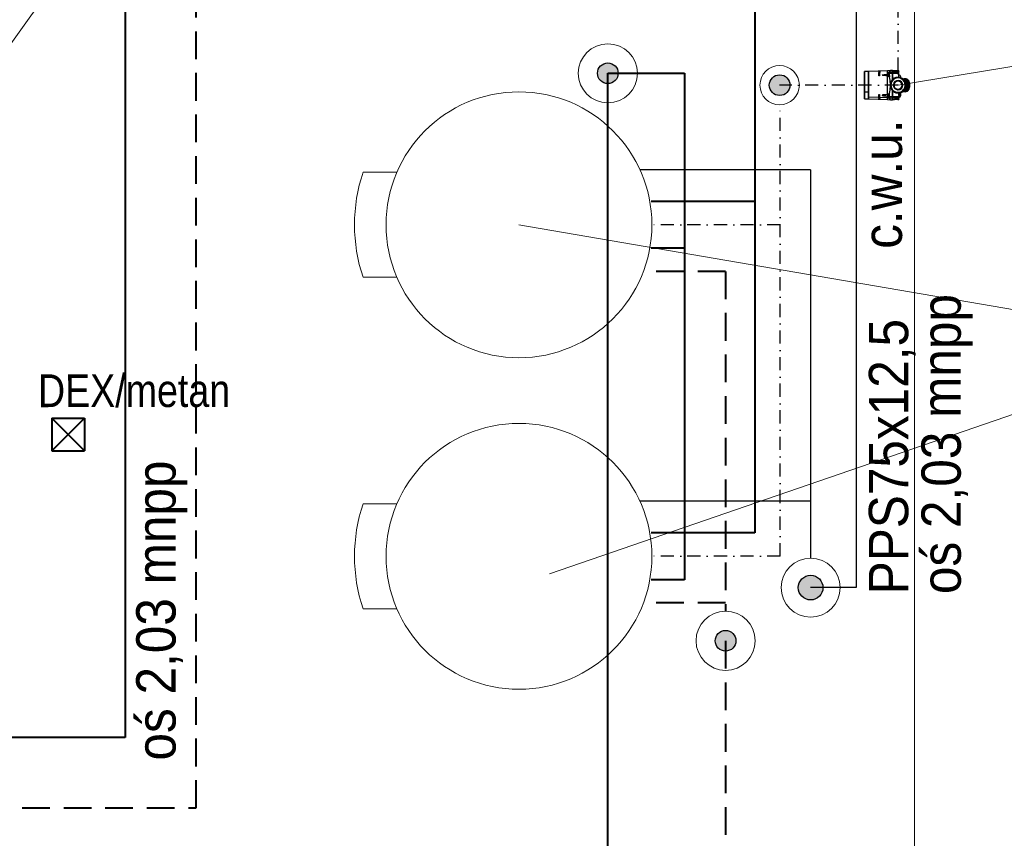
# Model space of a CAD drawing. Header units: millimetres. Extents: x -26122 to -12632, y -5851 to 1414.
# Tile 44 of 73: x -18236 to -17936, y -299 to -50. Entities that reach past the tile are written whole.
import ezdxf
from ezdxf.lldxf.tags import DXFTag

# ---------------------------------------------------------------- set-up
doc = ezdxf.new("R2010")
doc.units = ezdxf.units.MM
for name, pattern in [('DASH', [15, 10, -5]), ('DASHDOT', [1, 0.5, -0.25, 0, -0.25]), ('DASHED', [181.05, 120.7, -60.35]), ('SOLID', [1, 1, 0])]:
    doc.linetypes.add(name, pattern=pattern)
for name, color, linetype, lineweight in [('A-INW-SC', 30, 'Continuous', 13), ('INST_KOTŁ_URZĄDZ', 222, 'SOLID', 25), ('INST_KOTŁOWNIA', 22, 'Continuous', 60), ('INST_OPIS', 220, 'Continuous', 30), ('SAN_Przewody powrotne CO na rzucie', 104, 'Continuous', 40), ('ściany', 84, 'Continuous', 35)]:
    doc.layers.add(name, color=color, linetype=linetype, lineweight=lineweight)
doc.layers.add('INST_Powrot', color=220, linetype='DASH')
doc.layers.add('INST_ZASILANIE', color=101, linetype='Continuous')
doc.styles.add('opis_szachtow', font='ARIALN.TTF')
doc.styles.get("Standard").update_dxf_attribs({"font": 'arial.ttf'})
tags = doc.linetypes.add('HOT_WATER_SUPPLY', pattern='A,12.7,-5.08,["HW",Standard,S=2.54,R=0,X=-2.54,Y=-1.27],-5.08', length=22.86).pattern_tags.tags
tags[6] = DXFTag(74, 10)

msp = doc.modelspace()

# ---------------------------------------------------------------- hatches: boundary and pattern name
at = {"layer": 'INST_KOTŁ_URZĄDZ'}
for points in [[(-18056.54, -63.2, -1), (-18056.54, -69.5, -1)], [(-18004.19, -66.82, -1), (-18004.19, -73.12, -1)], [(-18020.67, -236.09, -1), (-18020.67, -242.39, -1)]]:
    msp.add_hatch(color=7, dxfattribs=at).paths.add_polyline_path(points)
h = msp.add_hatch(color=7, dxfattribs=at)
edge = h.paths.add_edge_path()
edge.add_arc((-17994.75, -223.04), 3.75, 90, 450)

# ---------------------------------------------------------------- linework, layer by layer
at = {"color": 7, "lineweight": 15}
for p, q in [((-18065.6, 183.33), (-18262.22, -90.39)), ((-17871.37, -54.09), (-17968.12, -69.97)), ((-18083.63, -112.5), (-17871.37, -148.98)), ((-17871.37, -148.98), (-18074.35, -218.79))]:
    msp.add_line(p, q, dxfattribs=at)
at = {"color": 7, "linetype": 'Continuous', "lineweight": 25}
for p, q in [((-17977.09, -65.8), (-17978.37, -65.85)), ((-17971.35, -65.57), (-17977.09, -65.8)), ((-17974.01, -65.74), (-17974.01, -65.96)), ((-17973.72, -65.72), (-17973.72, -65.95)), ((-17973.71, -65.74), (-17973.71, -65.97)), ((-17970.42, -65.54), (-17971.35, -65.58)), ((-17971.35, -65.91), (-17971.35, -66.04)), ((-17970.76, -65.79), (-17970.76, -66.16)), ((-17969.95, -65.52), (-17970.42, -65.54)), ((-17970.42, -65.54), (-17970.42, -65.54)), ((-17969.8, -65.54), (-17969.95, -65.52)), ((-17969.95, -65.96), (-17969.95, -65.96)), ((-17969.2, -65.56), (-17969.8, -65.56)), ((-17967.93, -65.99), (-17969.8, -65.99)), ((-17969.22, -65.99), (-17967.93, -65.99)), ((-17969.2, -65.75), (-17967.91, -65.75)), ((-17969.09, -65.99), (-17969.2, -65.75)), ((-17968.2, -65.62), (-17969.17, -65.62)), ((-17968.2, -65.62), (-17969.17, -65.62)), ((-17967.9, -65.56), (-17968.19, -65.56)), ((-17967.93, -65.99), (-17967.93, -65.99)), ((-17967.85, -66.84), (-17967.9, -65.57)), ((-17974.01, -66.42), (-17974, -66.42)), ((-17973.71, -66.08), (-17974, -66.09)), ((-17974, -66.27), (-17974, -66.31)), ((-17971.35, -66.42), (-17971.35, -66.46)), ((-17971.35, -66.42), (-17971.25, -66.42)), ((-17971.35, -66.64), (-17971.35, -66.46)), ((-17971.35, -66.74), (-17971.25, -66.75)), ((-17971.35, -67.36), (-17971.35, -67.1)), ((-17970.75, -66.16), (-17971.25, -66.16)), ((-17971.25, -66.58), (-17971.25, -66.38)), ((-17971.25, -66.38), (-17971.25, -66.38)), ((-17971.25, -66.38), (-17971.25, -66.58)), ((-17971.25, -66.78), (-17971.25, -66.58)), ((-17971.25, -66.58), (-17971.25, -66.78)), ((-17971.25, -66.58), (-17971.25, -66.58)), ((-17971.25, -66.78), (-17971.25, -66.78)), ((-17971.25, -66.78), (-17971.25, -66.78)), ((-17970.75, -67.01), (-17971.25, -67.01)), ((-17970.74, -67.39), (-17970.74, -66.41)), ((-17969.95, -66.38), (-17969.95, -66.38)), ((-17967.93, -66.42), (-17969.8, -66.42)), ((-17967.27, -67.74), (-17967.28, -67.44)), ((-17966.78, -67.97), (-17966.85, -67.95)), ((-17966.43, -68.28), (-17966.43, -68.28)), ((-17966.02, -68.83), (-17966.2, -68.92)), ((-17965.95, -68), (-17965.96, -68)), ((-17965.96, -68), (-17965.94, -68)), ((-17965.27, -68.2), (-17965.19, -68.25)), ((-17965.03, -68.39), (-17965.06, -68.37)), ((-17978.37, -70.17), (-17978.37, -69.77)), ((-17978.37, -71.95), (-17977.09, -71.98)), ((-17970.22, -71.12), (-17970.04, -71.02)), ((-17970.22, -71.12), (-17970.22, -71.12)), ((-17969.81, -71.66), (-17969.81, -71.66)), ((-17968.47, -71.15), (-17968.53, -71.35)), ((-17968.12, -71.41), (-17968.12, -71.21)), ((-17968.12, -71.21), (-17968.12, -71.21)), ((-17966.85, -72), (-17966.78, -71.98)), ((-17965.96, -71.95), (-17965.95, -71.95)), ((-17965.96, -71.95), (-17965.94, -71.95)), ((-17965.69, -69.77), (-17965.74, -69.77)), ((-17965.74, -69.77), (-17965.69, -69.77)), ((-17965.69, -70.17), (-17965.74, -70.17)), ((-17965.46, -69.97), (-17965.73, -69.97)), ((-17965.27, -71.75), (-17965.19, -71.7)), ((-17965.06, -71.58), (-17965.03, -71.56)), ((-17964.6, -69.31), (-17964.6, -69.31)), ((-17964.6, -70.64), (-17964.6, -70.64)), ((-17978.37, -74.1), (-17977.09, -74.15)), ((-17974.01, -73.74), (-17977.09, -73.64)), ((-17977.09, -74.15), (-17971.35, -74.37)), ((-17974.01, -73.53), (-17974, -73.53)), ((-17974.01, -74.21), (-17974.01, -73.99)), ((-17974, -73.53), (-17974, -73.53)), ((-17974, -73.67), (-17974, -73.64)), ((-17974, -73.86), (-17973.71, -73.86)), ((-17973.72, -74.22), (-17973.72, -74)), ((-17971.35, -73.84), (-17973.71, -73.75)), ((-17973.71, -74.21), (-17973.71, -73.98)), ((-17971.35, -72.84), (-17971.35, -72.59)), ((-17971.35, -72.79), (-17970.75, -72.84)), ((-17971.35, -73.2), (-17971.25, -73.2)), ((-17971.35, -73.53), (-17971.25, -73.53)), ((-17971.35, -74.37), (-17970.42, -74.4)), ((-17970.75, -72.94), (-17971.25, -72.94)), ((-17971.25, -73.25), (-17971.25, -73.14)), ((-17971.25, -73.25), (-17971.25, -73.14)), ((-17971.25, -73.48), (-17971.25, -73.25)), ((-17971.25, -73.48), (-17971.25, -73.25)), ((-17971.25, -73.25), (-17971.25, -73.25)), ((-17970.75, -73.37), (-17971.25, -73.37)), ((-17971.25, -73.6), (-17971.25, -73.48)), ((-17971.25, -73.6), (-17971.25, -73.48)), ((-17971.25, -73.48), (-17971.25, -73.48)), ((-17971.25, -73.79), (-17970.75, -73.79)), ((-17970.76, -73.79), (-17970.76, -74.16)), ((-17970.74, -73.54), (-17970.74, -72.56)), ((-17970.42, -74.41), (-17970.43, -74.4)), ((-17970.42, -74.41), (-17969.95, -74.42)), ((-17969.95, -73.56), (-17969.95, -73.57)), ((-17969.95, -73.99), (-17969.95, -73.99)), ((-17969.95, -74.42), (-17969.8, -74.41)), ((-17967.93, -73.53), (-17969.8, -73.53)), ((-17967.93, -73.96), (-17969.8, -73.96)), ((-17969.8, -74.38), (-17969.2, -74.38)), ((-17968.2, -74.33), (-17969.17, -74.33)), ((-17968.19, -74.38), (-17967.9, -74.38)), ((-17967.9, -74.38), (-17967.88, -73.71)), ((-17967.88, -72.75), (-17967.89, -72.58)), ((-17967.88, -73.13), (-17967.88, -72.84)), ((-17967.3, -72.25), (-17967.29, -72.22)), ((-17967.29, -73.13), (-17967.26, -72.2)), ((-17967.29, -72.67), (-17967.28, -72.21)), ((-17967.29, -72.35), (-17967.29, -72.22))]:
    msp.add_line(p, q, dxfattribs=at)
at = {"color": 7, "linetype": 'Continuous', "lineweight": 25, "flags": 128}
for points in [[(-17978.37, -68), (-17978.37, -67.71), (-17978.37, -67.44), (-17978.37, -67.19), (-17978.37, -66.95), (-17978.37, -66.74), (-17978.37, -66.54), (-17978.37, -66.37), (-17978.37, -66.22), (-17978.37, -66.09), (-17978.37, -65.99), (-17978.37, -65.92), (-17978.37, -65.87), (-17978.37, -65.85), (-17978.37, -65.86), (-17978.37, -65.89), (-17978.37, -65.95), (-17978.37, -66.03), (-17978.37, -66.14), (-17978.37, -66.28), (-17978.37, -66.44), (-17978.37, -66.62), (-17978.37, -66.82), (-17978.37, -67.05), (-17978.37, -67.29), (-17978.37, -67.55), (-17978.37, -67.83), (-17978.37, -68.12), (-17978.37, -68.42), (-17978.37, -68.73), (-17978.37, -69.05), (-17978.37, -69.38), (-17978.37, -69.71), (-17978.37, -70.04), (-17978.37, -70.37), (-17978.37, -70.7), (-17978.37, -71.03), (-17978.37, -71.35), (-17978.37, -71.65), (-17978.37, -71.95)], [(-17977.09, -65.8), (-17977.09, -65.81), (-17977.09, -65.84), (-17977.09, -65.9), (-17977.09, -65.98), (-17977.09, -66.1), (-17977.09, -66.23), (-17977.09, -66.39), (-17977.09, -66.58), (-17977.09, -66.78), (-17977.09, -67.01), (-17977.09, -67.26), (-17977.09, -67.52), (-17977.09, -67.8), (-17977.09, -68.1), (-17977.09, -68.4), (-17977.09, -68.72), (-17977.09, -69.04), (-17977.09, -69.37), (-17977.09, -69.71), (-17977.09, -70.04), (-17977.09, -70.38), (-17977.09, -70.71), (-17977.09, -71.04), (-17977.09, -71.36), (-17977.09, -71.67), (-17977.09, -71.98)], [(-17977.09, -73.64), (-17977.09, -73.47), (-17977.09, -73.27), (-17977.09, -73.05), (-17977.09, -72.82), (-17977.09, -72.56), (-17977.09, -72.29), (-17977.09, -72), (-17977.09, -71.7), (-17977.09, -71.39), (-17977.09, -71.07), (-17977.09, -70.74), (-17977.09, -70.41), (-17977.09, -70.07), (-17977.09, -69.74), (-17977.09, -69.4), (-17977.09, -69.07), (-17977.09, -68.75), (-17977.09, -68.43), (-17977.09, -68.12), (-17977.09, -67.83), (-17977.09, -67.55), (-17977.09, -67.28), (-17977.09, -67.03), (-17977.09, -66.8), (-17977.09, -66.6), (-17977.09, -66.41), (-17977.09, -66.25), (-17977.09, -66.11), (-17977.09, -65.99), (-17977.09, -65.9), (-17977.09, -65.84), (-17977.09, -65.81), (-17977.09, -65.8)], [(-17974.01, -65.76), (-17974.01, -65.74), (-17974.01, -65.74)], [(-17974.01, -65.76), (-17974.01, -65.82), (-17974.01, -65.92), (-17974.01, -66.03), (-17974.01, -66.16), (-17974.01, -66.31), (-17974.01, -66.49), (-17974.01, -66.68), (-17974.01, -66.88)], [(-17973.72, -65.72), (-17973.72, -65.73), (-17973.71, -65.74)], [(-17973.72, -65.95), (-17973.72, -65.96), (-17973.71, -65.97)], [(-17973.71, -66.87), (-17973.71, -66.66), (-17973.71, -66.47), (-17973.71, -66.3), (-17973.71, -66.15), (-17973.71, -66.01), (-17973.71, -65.9), (-17973.71, -65.81), (-17973.71, -65.74)], [(-17973.71, -65.96), (-17973.71, -65.98), (-17973.71, -66.04), (-17973.71, -66.08)], [(-17973.71, -65.97), (-17973.71, -66), (-17973.71, -66.04), (-17973.71, -66.08), (-17973.71, -66.08)], [(-17973.71, -66.86), (-17973.71, -66.75), (-17973.71, -66.57), (-17973.71, -66.4), (-17973.71, -66.26), (-17973.71, -66.14), (-17973.71, -66.04), (-17973.71, -65.97)], [(-17971.35, -66.42), (-17971.35, -66.23), (-17971.35, -66.06), (-17971.35, -65.92), (-17971.35, -65.8), (-17971.35, -65.7), (-17971.35, -65.63), (-17971.35, -65.59), (-17971.35, -65.58)], [(-17970.42, -65.54), (-17970.46, -65.57), (-17970.57, -65.65), (-17970.76, -65.79)], [(-17970.75, -65.98), (-17970.75, -65.87), (-17970.76, -65.79)], [(-17969.95, -65.96), (-17970.4, -65.97), (-17970.75, -65.98)], [(-17970.42, -65.54), (-17970.43, -65.54), (-17970.43, -65.55)], [(-17969.95, -65.52), (-17969.95, -65.53), (-17969.95, -65.55), (-17969.95, -65.61), (-17969.95, -65.7), (-17969.95, -65.81), (-17969.95, -65.96)], [(-17969.95, -66.38), (-17969.95, -66.24), (-17969.95, -66.11), (-17969.95, -66.02), (-17969.95, -65.96)], [(-17969.8, -65.97), (-17969.88, -65.97), (-17969.95, -65.96)], [(-17969.8, -65.54), (-17969.8, -65.54), (-17969.8, -65.57), (-17969.8, -65.63), (-17969.8, -65.71), (-17969.8, -65.83), (-17969.8, -65.97)], [(-17969.8, -66.39), (-17969.8, -66.25), (-17969.8, -66.12), (-17969.8, -66.03), (-17969.8, -65.97)], [(-17969.22, -65.99), (-17969.22, -65.86), (-17969.2, -65.75)], [(-17969.17, -65.62), (-17969.2, -65.57), (-17969.2, -65.57)], [(-17968.19, -65.56), (-17968.19, -65.56), (-17968.2, -65.62)], [(-17967.91, -66.14), (-17967.92, -66.06), (-17967.93, -65.99)], [(-17967.9, -65.57), (-17967.9, -65.57), (-17967.9, -65.63), (-17967.91, -65.75)], [(-17967.91, -66.14), (-17967.91, -65.93), (-17967.91, -65.75)], [(-17978.37, -71.84), (-17978.37, -71.38), (-17978.37, -70.89), (-17978.37, -70.39), (-17978.37, -69.88), (-17978.37, -69.38), (-17978.37, -68.88), (-17978.37, -68.4), (-17978.37, -67.95), (-17978.37, -67.53), (-17978.37, -67.16), (-17978.37, -66.83), (-17978.37, -66.56), (-17978.37, -66.34), (-17978.37, -66.19), (-17978.37, -66.1), (-17978.37, -66.09)], [(-17978.37, -71.95), (-17978.37, -72.24), (-17978.37, -72.51), (-17978.37, -72.76), (-17978.37, -73), (-17978.37, -73.21), (-17978.37, -73.41), (-17978.37, -73.58), (-17978.37, -73.73), (-17978.37, -73.85), (-17978.37, -73.95), (-17978.37, -74.03), (-17978.37, -74.08), (-17978.37, -74.1), (-17978.37, -74.09), (-17978.37, -74.06), (-17978.37, -74), (-17978.37, -73.92), (-17978.37, -73.81), (-17978.37, -73.67), (-17978.37, -73.51), (-17978.37, -73.33), (-17978.37, -73.12), (-17978.37, -72.9), (-17978.37, -72.66), (-17978.37, -72.4), (-17978.37, -72.12), (-17978.37, -71.83), (-17978.37, -71.53), (-17978.37, -71.21), (-17978.37, -70.89), (-17978.37, -70.57), (-17978.37, -70.24), (-17978.37, -69.91), (-17978.37, -69.57), (-17978.37, -69.24), (-17978.37, -68.92), (-17978.37, -68.6), (-17978.37, -68.29), (-17978.37, -68)], [(-17978.37, -68.11), (-17978.37, -68.5), (-17978.37, -68.91), (-17978.37, -69.34), (-17978.37, -69.77)], [(-17974.01, -66.99), (-17974.01, -66.93), (-17974.01, -66.88)], [(-17973.72, -66.97), (-17973.73, -67.01), (-17973.75, -67.05), (-17973.79, -67.09), (-17973.82, -67.11), (-17973.84, -67.12), (-17973.86, -67.12), (-17973.88, -67.12), (-17973.9, -67.12), (-17973.94, -67.1), (-17973.98, -67.07), (-17974, -67.03), (-17974.01, -66.99)], [(-17974, -67.03), (-17974, -66.87), (-17974, -66.59), (-17974, -66.37), (-17974, -66.21), (-17974, -66.12), (-17974, -66.09)], [(-17974, -66.09), (-17974, -66.13), (-17974, -66.25)], [(-17974, -66.25), (-17974, -66.26), (-17974, -66.27)], [(-17974, -66.31), (-17974, -66.34), (-17974, -66.38), (-17974, -66.4), (-17974, -66.42)], [(-17974, -66.42), (-17974, -66.65), (-17974, -66.96), (-17974, -67.03)], [(-17973.71, -66.87), (-17973.72, -66.93), (-17973.72, -66.97)], [(-17971.35, -67.1), (-17971.84, -67.08), (-17972.24, -67.05), (-17972.55, -67.02), (-17972.74, -66.99), (-17972.87, -66.96), (-17972.95, -66.94), (-17972.97, -66.92), (-17972.97, -66.92), (-17972.98, -66.91), (-17972.97, -66.9), (-17972.97, -66.89), (-17972.95, -66.88), (-17972.87, -66.85), (-17972.74, -66.81), (-17972.55, -66.78), (-17972.24, -66.74), (-17971.84, -66.69), (-17971.35, -66.64)], [(-17971.35, -66.64), (-17971.35, -66.73), (-17971.35, -66.81), (-17971.35, -66.89), (-17971.35, -66.95), (-17971.35, -67.01), (-17971.35, -67.06), (-17971.35, -67.09), (-17971.35, -67.1)], [(-17971.35, -67.16), (-17971.35, -67.24), (-17971.35, -67.38)], [(-17971.35, -72.57), (-17971.35, -72.28), (-17971.35, -71.98), (-17971.35, -71.66), (-17971.35, -71.34), (-17971.35, -71), (-17971.35, -70.66), (-17971.35, -70.32), (-17971.35, -69.97), (-17971.35, -69.63), (-17971.35, -69.28), (-17971.35, -68.94), (-17971.35, -68.61), (-17971.35, -68.29), (-17971.35, -67.97), (-17971.35, -67.67), (-17971.35, -67.38)], [(-17971.35, -72.53), (-17971.35, -72.43), (-17971.35, -71.98), (-17971.35, -71.5), (-17971.35, -71.01), (-17971.35, -70.49), (-17971.35, -69.97), (-17971.35, -69.45), (-17971.35, -68.94), (-17971.35, -68.44), (-17971.35, -67.97), (-17971.35, -67.52), (-17971.35, -67.47)], [(-17971.25, -67.01), (-17971.25, -66.99), (-17971.25, -66.95), (-17971.25, -66.88), (-17971.25, -66.79), (-17971.25, -66.69), (-17971.25, -66.58), (-17971.25, -66.47), (-17971.25, -66.37), (-17971.25, -66.28), (-17971.25, -66.21), (-17971.25, -66.17), (-17971.25, -66.16)], [(-17971.25, -66.16), (-17971.25, -66.17), (-17971.25, -66.21), (-17971.25, -66.28), (-17971.25, -66.37), (-17971.25, -66.47), (-17971.25, -66.58), (-17971.25, -66.69), (-17971.25, -66.79), (-17971.25, -66.88), (-17971.25, -66.95), (-17971.25, -66.99), (-17971.25, -67.01)], [(-17970.75, -67.01), (-17970.75, -67.06), (-17970.75, -67.11)], [(-17970.75, -67.11), (-17970.75, -67.23), (-17970.75, -67.37)], [(-17970.74, -67.39), (-17970.75, -67.38), (-17970.75, -67.37)], [(-17970.75, -67.37), (-17970.74, -67.38), (-17970.74, -67.39)], [(-17969.95, -66.38), (-17970.39, -66.4), (-17970.74, -66.41)], [(-17969.95, -66.38), (-17969.95, -67.03), (-17969.95, -67.68), (-17969.95, -68.33), (-17969.95, -68.44)], [(-17969.8, -66.39), (-17969.88, -66.39), (-17969.95, -66.38)], [(-17969.8, -66.33), (-17969.8, -66.29), (-17969.8, -66.29), (-17969.8, -66.32), (-17969.8, -66.34)], [(-17969.8, -66.39), (-17969.8, -67.04), (-17969.8, -67.68), (-17969.8, -68.27)], [(-17968.12, -68.54), (-17968.12, -68.65), (-17968.12, -68.74)], [(-17967.91, -67.6), (-17967.92, -67.31), (-17967.93, -66.42)], [(-17967.85, -67.61), (-17967.85, -67.57), (-17967.85, -67.52), (-17967.85, -67.46), (-17967.85, -67.38), (-17967.85, -67.34), (-17967.85, -67.3), (-17967.85, -67.25), (-17967.85, -67.17), (-17967.85, -67.1), (-17967.85, -67.04), (-17967.85, -66.99), (-17967.85, -66.94), (-17967.85, -66.92), (-17967.85, -66.9), (-17967.85, -66.88), (-17967.85, -66.86), (-17967.85, -66.84), (-17967.85, -66.84)], [(-17966.78, -67.99), (-17966.78, -67.99), (-17966.78, -67.97), (-17966.78, -67.97)], [(-17966.21, -68.56), (-17966.17, -68.48), (-17966.12, -68.4)], [(-17965.64, -68.11), (-17965.61, -68.2), (-17965.64, -68.31), (-17965.71, -68.42), (-17965.81, -68.52), (-17965.92, -68.58), (-17966.05, -68.64), (-17966.14, -68.66)], [(-17966.11, -68.65), (-17966.11, -68.65), (-17966.13, -68.65), (-17966.14, -68.65)], [(-17965.19, -68.25), (-17965.17, -68.31), (-17965.21, -68.38), (-17965.31, -68.45), (-17965.45, -68.53), (-17965.63, -68.61), (-17965.85, -68.68), (-17966.1, -68.72)], [(-17964.87, -68.62), (-17964.87, -68.62), (-17964.88, -68.66), (-17964.95, -68.69), (-17965.09, -68.73), (-17965.28, -68.78), (-17965.51, -68.82), (-17965.77, -68.85), (-17966.01, -68.86)], [(-17964.71, -68.96), (-17964.7, -68.97), (-17964.77, -68.98), (-17964.91, -69.01), (-17965.12, -69.03), (-17965.31, -69.05), (-17965.54, -69.06), (-17965.79, -69.07), (-17965.92, -69.07)], [(-17965.11, -68.32), (-17965.14, -68.29), (-17965.27, -68.2)], [(-17965.19, -68.25), (-17965.09, -68.34), (-17965.04, -68.39)], [(-17978.37, -70.17), (-17978.37, -70.8), (-17978.37, -71.4), (-17978.37, -71.97), (-17978.37, -72.48), (-17978.37, -72.93), (-17978.37, -73.3), (-17978.37, -73.58), (-17978.37, -73.77), (-17978.37, -73.86)], [(-17978.37, -73.86), (-17978.37, -73.85), (-17978.37, -73.74), (-17978.37, -73.52), (-17978.37, -73.22), (-17978.37, -72.83), (-17978.37, -72.37), (-17978.37, -71.84)], [(-17977.09, -71.98), (-17977.09, -72.26), (-17977.09, -72.54), (-17977.09, -72.79), (-17977.09, -73.03), (-17977.09, -73.25), (-17977.09, -73.45), (-17977.09, -73.62), (-17977.09, -73.78), (-17977.09, -73.9), (-17977.09, -74), (-17977.09, -74.08), (-17977.09, -74.13), (-17977.09, -74.15), (-17977.09, -74.15)], [(-17969.95, -71.51), (-17969.95, -71.62), (-17969.95, -72.27), (-17969.95, -72.92), (-17969.95, -73.56)], [(-17969.8, -71.67), (-17969.8, -72.27), (-17969.8, -72.91), (-17969.8, -73.55)], [(-17966.78, -71.98), (-17966.78, -71.98), (-17966.78, -71.96)], [(-17966.41, -71.64), (-17966.35, -71.63), (-17966.29, -71.6)], [(-17966.29, -71.6), (-17966.21, -71.55), (-17966.16, -71.48)], [(-17966.29, -71.6), (-17966.19, -71.58), (-17966.12, -71.55)], [(-17966.16, -71.48), (-17966.14, -71.52), (-17966.12, -71.55)], [(-17965.64, -71.84), (-17965.61, -71.74), (-17965.64, -71.64), (-17965.71, -71.53), (-17965.81, -71.43), (-17965.92, -71.36), (-17966.05, -71.31), (-17966.14, -71.29)], [(-17966.14, -71.3), (-17966.11, -71.3), (-17966.11, -71.3)], [(-17965.19, -71.7), (-17965.17, -71.64), (-17965.21, -71.57), (-17965.31, -71.5), (-17965.45, -71.41), (-17965.63, -71.33), (-17965.85, -71.27), (-17966.09, -71.23)], [(-17964.87, -71.33), (-17964.87, -71.32), (-17964.88, -71.29), (-17964.95, -71.26), (-17965.09, -71.21), (-17965.28, -71.17), (-17965.51, -71.13), (-17965.77, -71.1), (-17966.02, -71.09)], [(-17964.71, -70.99), (-17964.7, -70.98), (-17964.77, -70.96), (-17964.91, -70.94), (-17965.12, -70.92), (-17965.31, -70.9), (-17965.54, -70.89), (-17965.79, -70.88), (-17965.92, -70.88)], [(-17964.6, -70.64), (-17964.6, -70.64), (-17964.63, -70.63), (-17964.68, -70.63), (-17964.77, -70.62), (-17964.88, -70.62), (-17965.15, -70.62), (-17965.49, -70.61), (-17965.69, -70.61), (-17965.83, -70.61)], [(-17964.6, -69.31), (-17964.6, -69.31), (-17964.63, -69.32), (-17964.69, -69.32), (-17964.78, -69.32), (-17964.88, -69.33), (-17965.16, -69.33), (-17965.32, -69.33), (-17965.51, -69.34), (-17965.71, -69.34), (-17965.82, -69.34)], [(-17964.55, -69.64), (-17964.55, -69.64), (-17964.58, -69.65), (-17964.64, -69.65), (-17964.72, -69.65), (-17964.82, -69.65), (-17965.1, -69.65), (-17965.27, -69.65), (-17965.46, -69.65), (-17965.67, -69.65), (-17965.76, -69.65)], [(-17964.55, -70.3), (-17964.55, -70.3), (-17964.58, -70.3), (-17964.64, -70.3), (-17964.72, -70.3), (-17964.82, -70.3), (-17965.1, -70.3), (-17965.27, -70.3), (-17965.46, -70.3), (-17965.67, -70.3), (-17965.76, -70.3)], [(-17964.53, -69.97), (-17964.53, -69.97), (-17964.57, -69.97), (-17964.68, -69.97), (-17964.87, -69.97), (-17965.13, -69.97), (-17965.46, -69.97)], [(-17965.27, -71.75), (-17965.14, -71.66), (-17965.11, -71.63)], [(-17965.19, -71.7), (-17965.09, -71.61), (-17965.04, -71.56)], [(-17964.54, -69.64), (-17964.56, -69.48), (-17964.59, -69.31)], [(-17964.59, -70.64), (-17964.56, -70.48), (-17964.54, -70.3)], [(-17964.53, -69.97), (-17964.53, -69.83), (-17964.54, -69.64)], [(-17964.54, -70.3), (-17964.54, -70.15), (-17964.53, -69.97)], [(-17977.09, -74.15), (-17977.09, -74.15), (-17977.09, -74.13), (-17977.09, -74.08), (-17977.09, -74.01), (-17977.09, -73.91), (-17977.09, -73.79), (-17977.09, -73.64)], [(-17974.01, -72.96), (-17974, -72.92), (-17973.98, -72.88), (-17973.94, -72.84), (-17973.9, -72.83), (-17973.88, -72.83), (-17973.86, -72.83), (-17973.84, -72.83), (-17973.82, -72.84), (-17973.79, -72.86), (-17973.75, -72.89), (-17973.73, -72.93), (-17973.72, -72.97)], [(-17974.01, -72.96), (-17974.01, -73.02), (-17974.01, -73.07)], [(-17974.01, -73.07), (-17974.01, -73.16), (-17974.01, -73.26), (-17974.01, -73.35), (-17974.01, -73.44), (-17974.01, -73.52), (-17974.01, -73.6), (-17974.01, -73.67), (-17974.01, -73.74)], [(-17974.01, -73.74), (-17974.01, -73.82), (-17974.01, -73.89), (-17974.01, -73.96), (-17974.01, -74.02), (-17974.01, -74.07), (-17974.01, -74.12), (-17974.01, -74.16), (-17974.01, -74.19)], [(-17974.01, -74.19), (-17974.01, -74.2), (-17974.01, -74.21)], [(-17974, -73.86), (-17974, -73.82), (-17974, -73.72), (-17974, -73.55), (-17974, -73.32), (-17974, -73.03), (-17974, -72.92)], [(-17974, -73.53), (-17974, -73.3), (-17974, -72.99), (-17974, -72.92)], [(-17974, -73.64), (-17974, -73.6), (-17974, -73.57), (-17974, -73.55), (-17974, -73.53)], [(-17974, -73.7), (-17974, -73.68), (-17974, -73.67)], [(-17974, -73.7), (-17974, -73.82), (-17974, -73.86)], [(-17973.71, -73.08), (-17973.72, -73.02), (-17973.72, -72.97)], [(-17973.72, -74), (-17973.72, -73.99), (-17973.71, -73.98)], [(-17973.72, -74.22), (-17973.72, -74.21), (-17973.71, -74.21)], [(-17973.71, -73.75), (-17973.71, -73.68), (-17973.71, -73.61), (-17973.71, -73.53), (-17973.71, -73.45), (-17973.71, -73.36), (-17973.71, -73.27), (-17973.71, -73.18), (-17973.71, -73.08)], [(-17973.71, -73.56), (-17973.71, -73.48), (-17973.71, -73.4), (-17973.71, -73.3), (-17973.71, -73.21), (-17973.71, -73.11), (-17973.71, -73.09)], [(-17973.71, -73.98), (-17973.71, -73.95), (-17973.71, -73.91), (-17973.71, -73.87), (-17973.71, -73.82), (-17973.71, -73.76), (-17973.71, -73.7), (-17973.71, -73.63), (-17973.71, -73.56)], [(-17973.71, -74.21), (-17973.71, -74.17), (-17973.71, -74.13), (-17973.71, -74.08), (-17973.71, -74.03), (-17973.71, -73.97), (-17973.71, -73.9), (-17973.71, -73.83), (-17973.71, -73.75)], [(-17973.71, -73.86), (-17973.71, -73.93), (-17973.71, -73.99)], [(-17973.71, -73.86), (-17973.71, -73.91), (-17973.71, -73.98)], [(-17971.35, -72.84), (-17971.55, -72.85), (-17971.74, -72.87), (-17971.91, -72.88), (-17972.07, -72.89), (-17972.22, -72.9), (-17972.34, -72.91), (-17972.45, -72.92), (-17972.55, -72.93), (-17972.65, -72.94), (-17972.7, -72.95), (-17972.76, -72.96), (-17972.8, -72.97), (-17972.84, -72.98), (-17972.94, -73.01), (-17972.97, -73.02), (-17972.97, -73.03), (-17972.98, -73.04), (-17972.97, -73.05), (-17972.97, -73.06), (-17972.94, -73.07), (-17972.84, -73.11), (-17972.75, -73.13), (-17972.64, -73.15), (-17972.55, -73.17), (-17972.45, -73.18), (-17972.34, -73.2), (-17972.22, -73.22), (-17971.83, -73.26), (-17971.35, -73.31)], [(-17971.35, -72.57), (-17971.35, -72.71), (-17971.35, -72.79)], [(-17971.35, -72.84), (-17971.35, -72.86), (-17971.35, -72.89), (-17971.35, -72.94), (-17971.35, -73), (-17971.35, -73.06), (-17971.35, -73.14), (-17971.35, -73.22), (-17971.35, -73.31)], [(-17971.35, -73.84), (-17971.35, -73.56), (-17971.35, -73.31)], [(-17971.35, -74.36), (-17971.35, -74.36), (-17971.35, -74.31), (-17971.35, -74.25), (-17971.35, -74.15), (-17971.35, -74.03), (-17971.35, -73.89), (-17971.35, -73.72), (-17971.35, -73.53)], [(-17971.25, -73.37), (-17971.25, -73.26), (-17971.25, -73.16), (-17971.25, -73.07), (-17971.25, -73), (-17971.25, -72.96), (-17971.25, -72.94), (-17971.25, -72.96), (-17971.25, -73), (-17971.25, -73.07), (-17971.25, -73.16), (-17971.25, -73.26), (-17971.25, -73.37)], [(-17971.25, -73.37), (-17971.25, -73.48), (-17971.25, -73.58), (-17971.25, -73.67), (-17971.25, -73.74), (-17971.25, -73.78), (-17971.25, -73.79), (-17971.25, -73.78), (-17971.25, -73.74), (-17971.25, -73.67), (-17971.25, -73.58), (-17971.25, -73.48), (-17971.25, -73.37)], [(-17970.75, -73.97), (-17970.75, -74.08), (-17970.76, -74.16)], [(-17970.42, -74.41), (-17970.46, -74.38), (-17970.57, -74.3), (-17970.76, -74.16)], [(-17970.75, -72.58), (-17970.74, -72.57), (-17970.74, -72.55)], [(-17970.74, -72.56), (-17970.75, -72.57), (-17970.75, -72.58)], [(-17970.75, -72.84), (-17970.75, -72.72), (-17970.75, -72.58)], [(-17970.75, -72.94), (-17970.75, -72.9), (-17970.75, -72.84)], [(-17969.95, -73.99), (-17970.4, -73.98), (-17970.75, -73.97)], [(-17969.95, -73.56), (-17970.39, -73.55), (-17970.74, -73.54)], [(-17969.8, -73.55), (-17969.88, -73.56), (-17969.95, -73.57)], [(-17969.95, -73.99), (-17969.95, -73.93), (-17969.95, -73.84), (-17969.95, -73.71), (-17969.95, -73.57)], [(-17969.8, -73.98), (-17969.88, -73.98), (-17969.95, -73.99)], [(-17969.95, -73.99), (-17969.95, -74.14), (-17969.95, -74.25), (-17969.95, -74.34), (-17969.95, -74.4), (-17969.95, -74.42), (-17969.95, -74.42)], [(-17969.8, -73.61), (-17969.8, -73.62), (-17969.8, -73.65), (-17969.8, -73.66), (-17969.8, -73.63), (-17969.8, -73.58), (-17969.8, -73.51)], [(-17969.8, -73.98), (-17969.8, -73.92), (-17969.8, -73.82), (-17969.8, -73.7), (-17969.8, -73.55)], [(-17969.8, -73.98), (-17969.8, -74.12), (-17969.8, -74.23), (-17969.8, -74.32), (-17969.8, -74.38), (-17969.8, -74.41), (-17969.8, -74.41)], [(-17969.17, -74.33), (-17969.2, -74.38), (-17969.2, -74.38)], [(-17968.2, -74.33), (-17968.19, -74.38), (-17968.2, -74.33)], [(-17967.91, -72.34), (-17967.92, -72.9), (-17967.93, -73.53)], [(-17967.93, -73.96), (-17967.92, -74.15), (-17967.91, -74.28), (-17967.9, -74.36), (-17967.9, -74.38), (-17967.9, -74.38)], [(-17967.89, -72.58), (-17967.89, -72.45), (-17967.9, -72.34)], [(-17967.87, -72.34), (-17967.87, -72.37), (-17967.89, -72.58)], [(-17967.88, -72.84), (-17967.88, -72.79), (-17967.88, -72.75)], [(-17967.29, -72.35), (-17967.29, -72.3), (-17967.3, -72.25)], [(-17967.29, -73.13), (-17967.29, -73.14), (-17967.29, -73.12), (-17967.29, -73.06), (-17967.29, -72.97), (-17967.29, -72.92), (-17967.29, -72.85), (-17967.29, -72.77), (-17967.29, -72.67)]]:
    msp.add_lwpolyline(points, dxfattribs=at)
at = {"color": 7, "linetype": 'Continuous', "lineweight": 25}
for centre, radius, start, end in [((-17973.85, -66.14), 0.437, 72.9862, 111.5633), ((-17973.84, -66.39), 0.459, 74.4183, 111.0674), ((-17990.74, -66.37), 20, 359.8951, 1.1122), ((-17960.05, -66.21), 7.89, 178.455, 181.5473), ((-17973.2, -66.34), 0.804, 174.9462, 185.3103), ((-17972.86, -43.42), 23.79, 273.6335, 275.079), ((-17971.11, -70.12), 2.75, 82.3608, 95.0564), ((-17979.56, -69.73), 9.12, 1.6864, 14.8772), ((-17980.71, -69.94), 10.29, 2.7864, 14.3012), ((-17968.12, -69.97), 2.39, 28.6485, 208.6485), ((-17968.12, -69.97), 2.39, 44.9994, 208.6485), ((-17968.12, -69.97), 2.19, 28.6485, 208.6485), ((-17968.12, -69.97), 2.39, 208.6485, 28.6485), ((-17968.12, -69.97), 2.19, 208.6485, 28.6485), ((-17968.12, -69.97), 1.43, 90.0006, 253.3181), ((-17968.12, -69.97), 1.23, 90.0006, 253.3181), ((-17968.12, -69.97), 1.43, 270.0006, 90.0006), ((-17968.12, -69.97), 1.23, 270.0006, 90.0006), ((-17967.88, -67.43), 0.6, 0.3624, 88.2499), ((-17999.57, -67.74), 32.3, 359.9767, 0.5353), ((-17966.9, -68.44), 0.482, 17.5496, 75.5909), ((-17965.74, -71.25), 3.25, 94.1894, 104.561), ((-17966.4, -68.91), 0.58, 61.7446, 89.8579), ((-17965.62, -68.69), 0.579, 92.7344, 150.7684), ((-17966.22, -68.53), 0.161, 309.8756, 53.015), ((-17965.94, -69.25), 1.25, 57.4213, 90.0983), ((-17965.9, -68.35), 0.353, 44.1636, 96.9637), ((-17965.67, -68.97), 0.866, 56.4976, 88.228), ((-17966.22, -69.42), 1.57, 30.5538, 41.0084), ((-17966.84, -69.81), 2.3, 21.4751, 30.9878), ((-17966.62, -69.75), 2.08, 12.2233, 22.159), ((-17979.55, -70.22), 9.11, 345.1237, 358.3065), ((-17980.72, -70.01), 10.29, 345.7077, 357.1848), ((-17968.12, -69.97), 2.39, 208.6485, 224.9994), ((-17968.12, -69.97), 1.23, 224.9994, 270.0006), ((-17968.12, -69.97), 1.43, 253.3181, 270.0006), ((-17968.12, -69.97), 1.23, 253.3181, 270.0006), ((-17968.12, -69.97), 1.23, 270.0005, 44.9996), ((-17966.9, -71.51), 0.482, 284.0865, 341.0775), ((-17965.75, -68.72), 3.24, 255.4258, 265.743), ((-17966.4, -71.34), 0.275, 328.8815, 10.4054), ((-17966.21, -71.42), 0.156, 305.4941, 40.7109), ((-17965.62, -71.26), 0.579, 209.2327, 267.2669), ((-17965.94, -70.7), 1.25, 269.9032, 302.58), ((-17965.9, -71.6), 0.353, 263.0373, 315.8359), ((-17965.68, -69.99), 0.214, 3.7817, 92.5295), ((-17965.67, -69.96), 0.211, 266.639, 357.0529), ((-17965.67, -70.98), 0.866, 271.7811, 303.4962), ((-17966.22, -70.53), 1.57, 318.9901, 329.4472), ((-17966.84, -70.14), 2.3, 329.0131, 338.5259), ((-17966.59, -70.21), 2.05, 337.7683, 347.8514), ((-17973.84, -73.56), 0.459, 248.9421, 285.5791), ((-17973.84, -73.56), 0.459, 248.9364, 285.5848), ((-17973.85, -73.81), 0.436, 248.4222, 287.0352), ((-17973.38, -73.6), 0.626, 173.2197, 186.5307), ((-17971.11, -69.83), 2.75, 264.9471, 277.6422), ((-17990.74, -73.58), 20, 358.8912, 0.1083), ((-17960.04, -73.74), 7.89, 178.4552, 181.5448), ((-17967.86, -72.18), 0.567, 267.3774, 352.7901), ((-17967.85, -72.28), 0.563, 266.9369, 352.2633), ((-17967.84, -72.58), 0.554, 265.8424, 350.8408), ((-17954.91, -73.34), 12.98, 179.0657, 181.6814), ((-17967.89, -73.12), 0.6, 271.2126, 358.3304), ((-17965.89, -72.25), 1.41, 177.889, 180.0902), ((-18009.29, -72.64), 41.99, 359.9718, 0.4008)]:
    msp.add_arc(centre, radius, start, end, dxfattribs=at)
at = {"layer": 'A-INW-SC', "color": 7}
for p, q in [((-17963.13, 103.16), (-17963.13, -564.84)), ((-18120.85, -96.52), (-18131.13, -96.52)), ((-18120.85, -128.47), (-18131.13, -128.47)), ((-18120.85, -197.52), (-18131.13, -197.52)), ((-18120.85, -229.47), (-18131.13, -229.47))]:
    msp.add_line(p, q, dxfattribs=at)
for centre, radius in [((-18056.54, -66.35), 9), ((-18004.19, -69.97), 6), ((-18083.63, -112.5), 40.5), ((-18083.63, -213.5), 40.5), ((-17994.75, -223.04), 9), ((-18020.67, -239.24), 9)]:
    msp.add_circle(centre, radius, dxfattribs=at)
for centre in [(-18083.43, -112.5), (-18083.43, -213.5)]:
    msp.add_arc(centre, 50.3, 161.4793, 198.5207, dxfattribs=at)
at = {"layer": 'INST_KOTŁOWNIA', "color": 1, "linetype": 'Continuous', "lineweight": 40, "ltscale": 0.6, "true_color": 0xf90606}
for p, q in [((-18225.98, -171.41), (-18215.98, -171.41)), ((-18225.98, -171.41), (-18215.98, -181.41)), ((-18225.98, -181.41), (-18215.98, -171.41)), ((-18225.98, -171.41), (-18225.98, -181.41)), ((-18215.98, -171.41), (-18215.98, -181.41)), ((-18225.98, -181.41), (-18215.98, -181.41))]:
    msp.add_line(p, q, dxfattribs=at)
at = {"layer": 'INST_Powrot', "color": 7, "linetype": 'DASHDOT', "lineweight": 30, "ltscale": 8}
for p, q in [((-17968.12, -65.51), (-17968.12, 82.7)), ((-17968.12, -69.97), (-18004.19, -69.97)), ((-18004.03, -213.5), (-18004.03, -75.97)), ((-18004.03, -112.5), (-18043.13, -112.5)), ((-18004.03, -213.5), (-18043.13, -213.5))]:
    msp.add_line(p, q, dxfattribs=at)
at = {"layer": 'INST_Powrot', "color": 7, "linetype": 'Continuous'}
for centre, radius in [((-18056.54, -66.35), 3.15), ((-18004.19, -69.97), 3.15), ((-17994.75, -223.04), 3.75), ((-18020.67, -239.24), 3.15)]:
    msp.add_circle(centre, radius, dxfattribs=at)
at = {"layer": 'INST_ZASILANIE', "color": 7, "linetype": 'SOLID', "lineweight": 40, "ltscale": 1.2}
for p, q in [((-18011.72, 45.14), (-18011.72, -206.37)), ((-18011.72, -105.37), (-18043.3, -105.37)), ((-18011.72, -206.37), (-18043.3, -206.37))]:
    msp.add_line(p, q, dxfattribs=at)
at = {"layer": 'INST_ZASILANIE', "color": 7, "linetype": 'HOT_WATER_SUPPLY', "lineweight": 30, "ltscale": 1.5}
for p, q in [((-17980.85, 46.86), (-17980.85, -223.04)), ((-17994.75, -95.74), (-18046.76, -95.74)), ((-17994.75, -95.74), (-17994.75, -214.04)), ((-17994.75, -196.74), (-18046.76, -196.74)), ((-17980.85, -223.04), (-17994.75, -223.04))]:
    msp.add_line(p, q, dxfattribs=at)
at = {"layer": 'SAN_Przewody powrotne CO na rzucie', "color": 7}
for p, q in [((-18203.57, 60.58), (-18203.57, -268.73)), ((-18056.54, -66.35), (-18033.15, -66.35)), ((-18056.54, -320.16), (-18056.54, -66.35)), ((-18033.15, -66.35), (-18033.15, -220.62)), ((-18033.15, -119.62), (-18043.3, -119.62)), ((-18033.15, -220.62), (-18043.3, -220.62)), ((-18203.57, -268.73), (-18344.03, -268.73))]:
    msp.add_line(p, q, dxfattribs=at)
at = {"layer": 'SAN_Przewody powrotne CO na rzucie', "color": 7, "linetype": 'DASHED', "ltscale": 0.07}
for p, q in [((-18181.97, -290.16), (-18181.97, 38.98)), ((-18020.67, -126.69), (-18045.24, -126.69)), ((-18020.67, -126.69), (-18020.67, -230.24)), ((-18020.67, -227.69), (-18045.24, -227.69)), ((-18020.67, -239.24), (-18020.67, -348.16)), ((-18425.13, -290.16), (-18181.97, -290.16))]:
    msp.add_line(p, q, dxfattribs=at)

# ---------------------------------------------------------------- texts
at = {"layer": 'INST_OPIS', "color": 1, "linetype": 'Continuous', "true_color": 0xf90606, "style": 'opis_szachtow'}
msp.add_text('DEX/metan', height=10, rotation=0.0828, dxfattribs=at).set_placement((-18230.18, -168.07))
at = {"layer": 'ściany', "color": 7, "linetype": 'DASHED', "char_height": 12, "attachment_point": 1, "rotation": 90}
for s, width, insert in [('{\\W0.9;c.w.u.}', 123.8104, (-17978.91, -119.83)), ('{\\W0.9;oś 2,03 mnpp}', 126.6943, (-17960.99, -225.01)), ('{\\W0.9;PPS75x12,5}', 123.8104, (-17977.01, -225.06)), ('{\\W0.9;oś 2,03 mnpp}', 126.6943, (-18200.25, -275.73))]:
    msp.add_mtext_dynamic_manual_height_columns(s, width=width, gutter_width=0.625, heights=[0], dxfattribs=dict(at, insert=insert))

doc.saveas('drawing.dxf')
